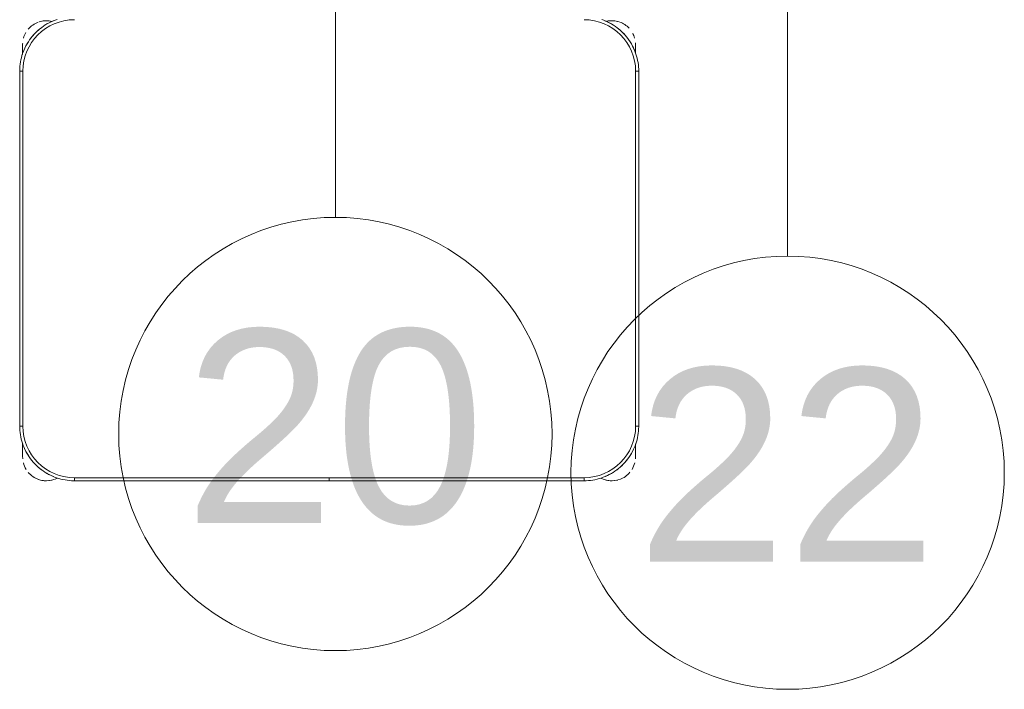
# Model space of a CAD drawing. Header units: metres. Extents: x 3 to 42.2, y -72.9 to -48.7.
# Tile 50 of 189: x 37.373 to 38.327, y -61.233 to -60.584. Entities that reach past the tile are written whole.
import ezdxf

# ---------------------------------------------------------------- set-up
doc = ezdxf.new("R2010")
doc.units = ezdxf.units.M
doc.layers.add('I-FURN', color=7, linetype='Continuous', lineweight=18)
doc.layers.add('M-MNTG-IDEN', color=1, linetype='Continuous', lineweight=9, true_color=0xff0000)
doc.styles.add('Arial_1', font='arial.ttf', dxfattribs={"height": 0.1875})

# ---------------------------------------------------------------- blocks, each defined once
blk = doc.blocks.new('ConjuntoParaAlunoTamanho6 - CJA06_ConjuntoParaAlunoTamanho6-V41-1PAV')
at = {"layer": 'I-FURN', "color": 253, "true_color": 0xaaaaaa}
for p, q in [((-0.29713, 0.03797), (-0.29713, 0.02828)), ((-0.29713, 0.02878), (-0.29713, 0.03797)), ((0.29687, 0.03797), (0.29687, 0.02961)), ((0.29687, 0.03299), (0.29687, 0.03797)), ((-0.3, 0.01197), (-0.3, -0.33203)), ((-0.3, 0.01197), (-0.297, 0.01197)), ((-0.3, 0.01197), (-0.3, -0.33203)), ((0.3, 0.01197), (0.297, 0.01197)), ((0.3, -0.33203), (0.3, 0.01197)), ((0.3, -0.33203), (0.3, 0.01197)), ((-0.3, -0.33203), (-0.297, -0.33203)), ((0.3, -0.33203), (0.297, -0.33203)), ((-0.29713, -0.34835), (-0.29713, -0.35394)), ((-0.29713, -0.34868), (-0.29713, -0.36203)), ((0.29687, -0.35394), (0.29687, -0.3492)), ((0.29687, -0.36203), (0.29687, -0.34961)), ((-0.29713, -0.35705), (-0.29713, -0.36203)), ((0.29687, -0.36203), (0.29687, -0.35705)), ((-0.247, -0.38503), (-0.247, -0.38203)), ((-0.247, -0.38503), (-0.00005, -0.38503)), ((-0.247, -0.38503), (-0.00005, -0.38503)), ((-0.00005, -0.38203), (-0.00005, -0.38503)), ((0.00005, -0.38503), (0.00005, -0.38203)), ((0.00005, -0.38503), (0.247, -0.38503)), ((0.00005, -0.38503), (0.247, -0.38503)), ((0.247, -0.38503), (0.247, -0.38203))]:
    blk.add_line(p, q, dxfattribs=at)
at = {"layer": 'I-FURN', "color": 253, "true_color": 0xaaaaaa, "flags": 128}
for points in [[(-0.26367, 0.06228), (-0.26567, 0.06157), (-0.26764, 0.06078), (-0.26957, 0.05992), (-0.27147, 0.05898), (-0.27333, 0.05796), (-0.27515, 0.05687), (-0.27693, 0.05571), (-0.27865, 0.05448), (-0.28033, 0.05318), (-0.28195, 0.05181), (-0.28351, 0.05038), (-0.28502, 0.04889), (-0.28647, 0.04734), (-0.28785, 0.04574), (-0.28917, 0.04407), (-0.29042, 0.04236), (-0.2916, 0.0406), (-0.29271, 0.0388), (-0.29374, 0.03695), (-0.29471, 0.03506), (-0.29559, 0.03313), (-0.2964, 0.03117), (-0.29713, 0.02918), (-0.29777, 0.02716), (-0.29834, 0.02512), (-0.29883, 0.02306), (-0.29923, 0.02097), (-0.29955, 0.01888), (-0.29978, 0.01677), (-0.29993, 0.01466), (-0.3, 0.01254), (-0.3, 0.01197)], [(0.3, 0.01197), (0.29996, 0.01409), (0.29983, 0.0162), (0.29962, 0.01831), (0.29932, 0.02041), (0.29894, 0.0225), (0.29848, 0.02456), (0.29794, 0.02661), (0.29731, 0.02864), (0.2966, 0.03064), (0.29582, 0.03261), (0.29495, 0.03454), (0.29401, 0.03644), (0.29299, 0.0383), (0.2919, 0.04012), (0.29074, 0.04189), (0.28951, 0.04362), (0.28821, 0.04529), (0.28685, 0.04691), (0.28542, 0.04848), (0.28393, 0.04999), (0.28238, 0.05143), (0.28077, 0.05282), (0.27911, 0.05413), (0.2774, 0.05538), (0.27564, 0.05656), (0.27383, 0.05767), (0.27198, 0.05871), (0.27009, 0.05967), (0.26816, 0.06056), (0.2662, 0.06136), (0.26421, 0.06209)], [(-0.29713, 0.03797), (-0.29713, 0.03796), (-0.29713, 0.03792), (-0.29713, 0.03785), (-0.29713, 0.03775), (-0.29713, 0.03763), (-0.29713, 0.03748), (-0.29713, 0.03731), (-0.29713, 0.03711), (-0.29713, 0.03688), (-0.29713, 0.03663), (-0.29713, 0.03635), (-0.29713, 0.03605), (-0.29713, 0.03572), (-0.29713, 0.03537), (-0.29713, 0.035), (-0.29713, 0.03461), (-0.29713, 0.03419), (-0.29713, 0.03375), (-0.29713, 0.03329), (-0.29713, 0.03282), (-0.29713, 0.03232), (-0.29713, 0.0318), (-0.29713, 0.03127), (-0.29713, 0.03072), (-0.29713, 0.03016), (-0.29713, 0.02958), (-0.29713, 0.02898)], [(0.29687, 0.03), (0.29687, 0.03057), (0.29687, 0.03112), (0.29687, 0.03166), (0.29687, 0.03218), (0.29687, 0.03268), (0.29687, 0.03317), (0.29687, 0.03363), (0.29687, 0.03407), (0.29687, 0.0345), (0.29687, 0.0349), (0.29687, 0.03528), (0.29687, 0.03563), (0.29687, 0.03596), (0.29687, 0.03627), (0.29687, 0.03656), (0.29687, 0.03682), (0.29687, 0.03705), (0.29687, 0.03726), (0.29687, 0.03744), (0.29687, 0.0376), (0.29687, 0.03772), (0.29687, 0.03783), (0.29687, 0.0379), (0.29687, 0.03795), (0.29687, 0.03797)], [(-0.297, 0.01197), (-0.297, -0.07403), (-0.297, -0.16003), (-0.297, -0.24603), (-0.297, -0.33203)], [(-0.297, -0.33203), (-0.297, -0.24603), (-0.297, -0.16003), (-0.297, -0.07403), (-0.297, 0.01197)], [(0.297, -0.33203), (0.297, -0.24603), (0.297, -0.16003), (0.297, -0.07403), (0.297, 0.01197)], [(0.297, 0.01197), (0.297, -0.07403), (0.297, -0.16003), (0.297, -0.24603), (0.297, -0.33203)], [(-0.3, -0.33203), (-0.29996, -0.33415), (-0.29983, -0.33627), (-0.29962, -0.33838), (-0.29932, -0.34048), (-0.29894, -0.34256), (-0.29848, -0.34463), (-0.29794, -0.34668), (-0.29731, -0.34871), (-0.2966, -0.3507), (-0.29582, -0.35267), (-0.29495, -0.35461), (-0.29401, -0.35651), (-0.29299, -0.35837), (-0.2919, -0.36019), (-0.29074, -0.36196), (-0.28951, -0.36368), (-0.28821, -0.36536), (-0.28685, -0.36698), (-0.28542, -0.36855), (-0.28393, -0.37005), (-0.28238, -0.3715), (-0.28077, -0.37288), (-0.27911, -0.3742), (-0.2774, -0.37545), (-0.27564, -0.37663), (-0.27383, -0.37774), (-0.27198, -0.37878), (-0.27009, -0.37974), (-0.26816, -0.38062), (-0.2662, -0.38143), (-0.26421, -0.38216), (-0.2622, -0.38281), (-0.26015, -0.38338), (-0.25809, -0.38386), (-0.25601, -0.38426), (-0.25391, -0.38458), (-0.25181, -0.38482), (-0.24969, -0.38497), (-0.24757, -0.38503), (-0.247, -0.38503)], [(0.247, -0.38503), (0.24912, -0.38499), (0.25124, -0.38486), (0.25334, -0.38465), (0.25544, -0.38436), (0.25753, -0.38398), (0.2596, -0.38351), (0.26165, -0.38297), (0.26367, -0.38234), (0.26567, -0.38164), (0.26764, -0.38085), (0.26957, -0.37999), (0.27147, -0.37904), (0.27333, -0.37803), (0.27515, -0.37694), (0.27693, -0.37578), (0.27865, -0.37454), (0.28033, -0.37324), (0.28195, -0.37188), (0.28351, -0.37045), (0.28502, -0.36896), (0.28647, -0.36741), (0.28785, -0.3658), (0.28917, -0.36414), (0.29042, -0.36243), (0.2916, -0.36067), (0.29271, -0.35886), (0.29374, -0.35701), (0.29471, -0.35512), (0.29559, -0.3532), (0.2964, -0.35124), (0.29713, -0.34925), (0.29777, -0.34723), (0.29834, -0.34519), (0.29883, -0.34312), (0.29923, -0.34104), (0.29955, -0.33895), (0.29978, -0.33684), (0.29993, -0.33472), (0.3, -0.33261), (0.3, -0.33203)], [(-0.29713, -0.34907), (-0.29713, -0.34973), (-0.29713, -0.35038), (-0.29713, -0.35102), (-0.29713, -0.35165), (-0.29713, -0.35227), (-0.29713, -0.35288), (-0.29713, -0.35348), (-0.29713, -0.35406), (-0.29713, -0.35463), (-0.29713, -0.35518), (-0.29713, -0.35572), (-0.29713, -0.35624), (-0.29713, -0.35674), (-0.29713, -0.35722), (-0.29713, -0.35769), (-0.29713, -0.35813), (-0.29713, -0.35855), (-0.29713, -0.35895), (-0.29713, -0.35933), (-0.29713, -0.35969), (-0.29713, -0.36002), (-0.29713, -0.36033), (-0.29713, -0.36061), (-0.29713, -0.36087), (-0.29713, -0.36111), (-0.29713, -0.36131), (-0.29713, -0.3615), (-0.29713, -0.36165), (-0.29713, -0.36178), (-0.29713, -0.36188), (-0.29713, -0.36196), (-0.29713, -0.36201), (-0.29713, -0.36203)], [(0.29687, -0.36203), (0.29687, -0.36201), (0.29687, -0.36197), (0.29687, -0.36191), (0.29687, -0.36181), (0.29687, -0.36169), (0.29687, -0.36154), (0.29687, -0.36137), (0.29687, -0.36117), (0.29687, -0.36094), (0.29687, -0.36069), (0.29687, -0.36041), (0.29687, -0.36011), (0.29687, -0.35978), (0.29687, -0.35943), (0.29687, -0.35906), (0.29687, -0.35866), (0.29687, -0.35825), (0.29687, -0.35781), (0.29687, -0.35735), (0.29687, -0.35687), (0.29687, -0.35638), (0.29687, -0.35586), (0.29687, -0.35533), (0.29687, -0.35478), (0.29687, -0.35421), (0.29687, -0.35363), (0.29687, -0.35304), (0.29687, -0.35244), (0.29687, -0.35182), (0.29687, -0.35119), (0.29687, -0.35055), (0.29687, -0.3499)], [(-0.247, -0.38203), (-0.1235, -0.38203), (0, -0.38203), (0.1235, -0.38203), (0.247, -0.38203)], [(-0.00005, -0.38203), (-0.06179, -0.38203), (-0.12353, -0.38203), (-0.18526, -0.38203), (-0.247, -0.38203)], [(0.247, -0.38203), (0.18526, -0.38203), (0.12352, -0.38203), (0.06179, -0.38203), (0.00005, -0.38203)]]:
    blk.add_lwpolyline(points, dxfattribs=at)
at = {"layer": 'I-FURN', "color": 253, "true_color": 0xaaaaaa}
for centre, radius, start, end in [((-0.247, 0.01197), 0.05, 90, 180), ((-0.247, 0.01197), 0.05, 90, 180), ((-0.27413, 0.03797), 0.023, 109.92744, 140.02309), ((-0.27413, 0.03797), 0.023, 76.78758, 108), ((-0.27413, 0.03797), 0.023, 76.40434, 104.46692), ((-0.247, 0.01197), 0.053, 112.5, 122.69993), ((0.247, 0.01197), 0.05, 360, 90), ((0.247, 0.01197), 0.05, 0, 90), ((0.247, 0.01197), 0.053, 57.30007, 67.5), ((0.247, 0.01197), 0.053, 57.30007, 67.5), ((0.27387, 0.03797), 0.023, 75.53308, 103.10319), ((0.27387, 0.03797), 0.023, 72, 102.57928), ((0.27387, 0.03797), 0.023, 43.15299, 70.30683), ((-0.27413, 0.03797), 0.023, 149.97621, 164.34498), ((-0.247, 0.01197), 0.053, 127.1607, 143.14964), ((0.247, 0.01197), 0.053, 37.1607, 53.14964), ((0.247, 0.01197), 0.053, 37.1607, 53.14964), ((0.27387, 0.03797), 0.023, 15.73053, 28.0506), ((-0.27413, 0.03797), 0.023, 176.5669, 180), ((-0.247, 0.01197), 0.053, 147.30007, 157.5), ((0.247, 0.01197), 0.053, 22.5, 32.69993), ((0.247, 0.01197), 0.053, 22.5, 32.69993), ((0.27387, 0.03797), 0.023, 360, 4.00915), ((-0.247, -0.33203), 0.05, 180, 270), ((-0.247, -0.33203), 0.05, 180, 270), ((0.247, -0.33203), 0.05, 270, 360), ((0.247, -0.33203), 0.05, 270, 0), ((-0.247, -0.33203), 0.053, 202.5, 212.69993), ((0.247, -0.33203), 0.053, 327.30007, 337.5), ((0.247, -0.33203), 0.053, 327.30007, 337.5), ((-0.27413, -0.36203), 0.023, 180, 184.41224), ((0.27387, -0.36203), 0.023, 355.58784, 360), ((-0.27413, -0.36203), 0.023, 194.46313, 211.29748), ((-0.247, -0.33203), 0.053, 217.1607, 233.14964), ((0.247, -0.33203), 0.053, 307.1607, 323.14964), ((0.247, -0.33203), 0.053, 307.1607, 323.14964), ((0.27387, -0.36203), 0.023, 328.70279, 345.53679), ((-0.27413, -0.36203), 0.023, 220.15845, 250.98921), ((-0.247, -0.33203), 0.053, 237.30007, 247.5), ((0.247, -0.33203), 0.053, 292.5, 302.69993), ((0.247, -0.33203), 0.053, 292.5, 302.69993), ((0.27387, -0.36203), 0.023, 289.64716, 320.10645), ((-0.27413, -0.36203), 0.023, 241.29896, 288), ((-0.27413, -0.36203), 0.023, 255.53308, 284.46692), ((-0.27413, -0.36203), 0.023, 289.64716, 297.85925), ((0.27387, -0.36203), 0.023, 242.37001, 250.98921), ((0.27387, -0.36203), 0.023, 243.53772, 288), ((0.27387, -0.36203), 0.023, 255.53308, 284.46692)]:
    blk.add_arc(centre, radius, start, end, dxfattribs=at)
blk = doc.blocks.new('4 GRE - ESCOLA DE CINEMA E AUDIOVISUAL CINE REX R07_rvt-1-1PAV')
at = {"layer": 'I-FURN', "color": 253, "lineweight": 18, "true_color": 0xaaaaaa}
blk.add_blockref('ConjuntoParaAlunoTamanho6 - CJA06_ConjuntoParaAlunoTamanho6-V41-1PAV', (37.67274, -60.6463), dxfattribs=at)
blk = doc.blocks.new('M_Identificador de auxiliar MEP_BTS - Em caixas-891259-1PAV')
at = {"layer": 'M-MNTG-IDEN'}
blk.add_circle((0, 0), 0.0028, dxfattribs=at)
for start, end in [(360, 180), (180, 360)]:
    blk.add_arc((0, 0), 0.0028, start, end, dxfattribs=at)

msp = doc.modelspace()

# ---------------------------------------------------------------- linework, layer by layer
at = {"layer": 'M-MNTG-IDEN'}
for p, q in [((37.67872, -60.40098), (37.67872, -60.77598)), ((38.11707, -60.43848), (38.11707, -60.81348))]:
    msp.add_line(p, q, dxfattribs=at)

# ---------------------------------------------------------------- block references
at = {"lineweight": 5}
msp.add_blockref('4 GRE - ESCOLA DE CINEMA E AUDIOVISUAL CINE REX R07_rvt-1-1PAV', (0, 0), dxfattribs=at)
at = {"layer": 'M-MNTG-IDEN', "xscale": 74.99999999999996, "yscale": 74.99999999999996, "zscale": 74.99999999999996}
for p in [(37.67872, -60.98598), (38.11707, -61.02348)]:
    msp.add_blockref('M_Identificador de auxiliar MEP_BTS - Em caixas-891259-1PAV', p, dxfattribs=at)

# ---------------------------------------------------------------- texts
at = {"layer": 'M-MNTG-IDEN', "color": 7, "char_height": 0.1875, "width": 0.3487341, "attachment_point": 1, "style": 'Arial_1'}
for s, insert in [('20', (37.53217, -60.88477)), ('22', (37.97053, -60.92227))]:
    msp.add_mtext(s, dxfattribs=dict(at, insert=insert))

doc.saveas('drawing.dxf')
